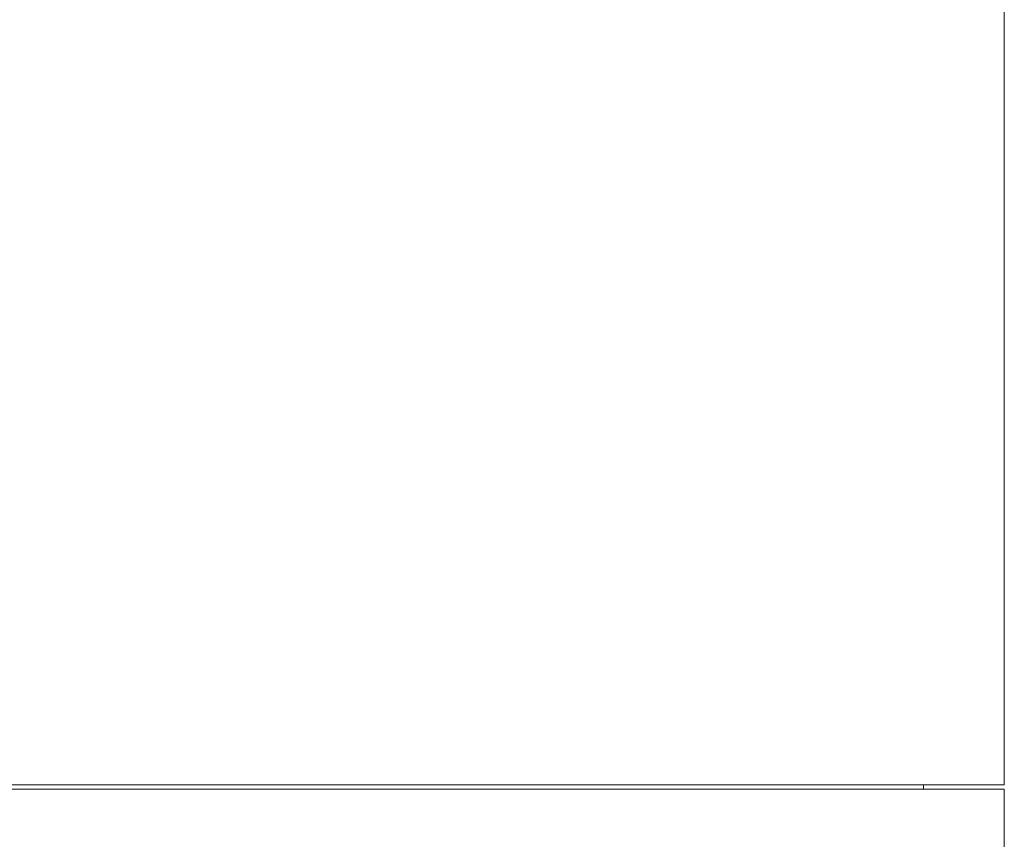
# Model space of a CAD drawing. Header units: inches. Extents: x -3.6 to 22.2, y -7.8 to 16.7.
# Tile 64 of 127: x 5.3 to 7.4, y 2.6 to 4.4. Entities that reach past the tile are written whole.
import ezdxf

# ---------------------------------------------------------------- set-up
doc = ezdxf.new("R2010")
doc.units = ezdxf.units.IN
doc.header["$MEASUREMENT"] = 0

msp = doc.modelspace()

# ---------------------------------------------------------------- linework, layer by layer
at = {"color": 7, "linetype": 'Continuous', "lineweight": 15}
for p, q in [((7.4267, 2.7346), (7.4267, 4.6756)), ((3.5517, 2.7346), (5.4892, 2.7346)), ((3.5517, 2.7256), (7.4267, 2.7256)), ((5.4892, 2.7346), (7.4267, 2.7346)), ((7.2552, 2.7256), (7.2552, 2.7346)), ((7.4267, 2.2876), (7.4267, 2.7256))]:
    msp.add_line(p, q, dxfattribs=at)

doc.saveas('drawing.dxf')
